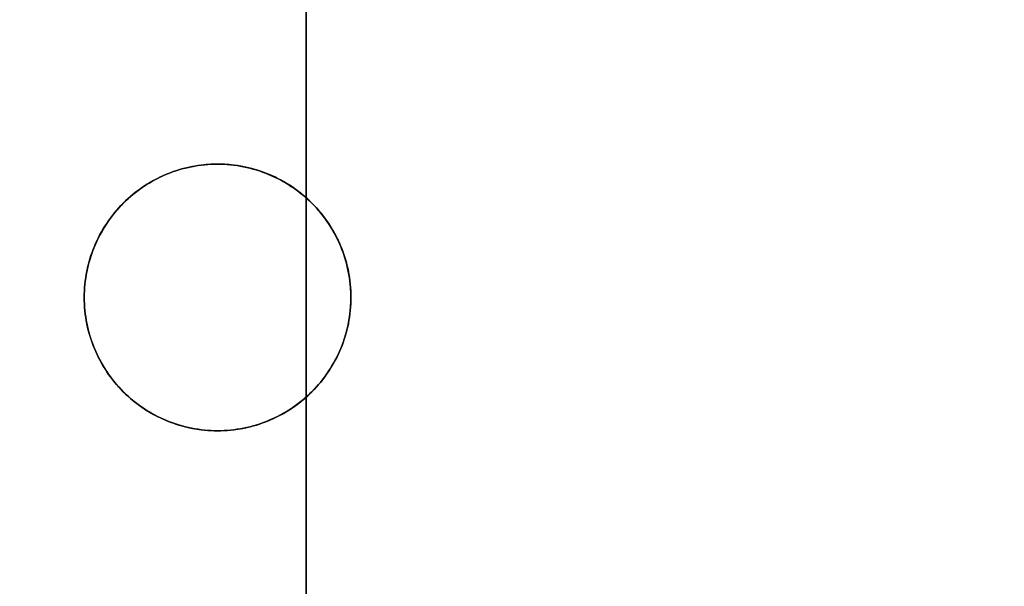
# Model space of a CAD drawing. Header units: millimetres. Extents: x -88 to 88, y -12 to 103.
# Tile 105 of 256: x -73.11 to -67.58, y 28.07 to 31.26. Entities that reach past the tile are written whole.
import ezdxf

# ---------------------------------------------------------------- set-up
doc = ezdxf.new("R2010")
doc.units = ezdxf.units.MM
doc.layers.add('Default', color=7, linetype='Continuous', true_color=0x000000)
doc.layers.add('TOP', color=7, linetype='Continuous', true_color=0xc80000)

msp = doc.modelspace()

# ---------------------------------------------------------------- linework, layer by layer
at = {"layer": 'Default', "color": 254, "true_color": 0xcad1ee}
for points in [[(-71.5012, 3.0352), (-71.5012, 98.0352)], [(-71.5012, 93.3863), (-71.5012, 25.6841)], [(-71.5012, 93.3863), (-71.5012, 25.6841)]]:
    msp.add_lwpolyline(points, dxfattribs=at)
at = {"layer": 'TOP', "color": 254, "true_color": 0xcad1ee}
for points in [[(-71.25, 29.7), (-71.2504, 29.7259), (-71.2518, 29.7517), (-71.254, 29.7775), (-71.2571, 29.8032), (-71.2611, 29.8288), (-71.266, 29.8542), (-71.2718, 29.8795), (-71.2784, 29.9045), (-71.2859, 29.9293), (-71.2943, 29.9538), (-71.3034, 29.978), (-71.3134, 30.0019), (-71.3243, 30.0254), (-71.3359, 30.0485), (-71.3483, 30.0713), (-71.3615, 30.0935), (-71.3755, 30.1153), (-71.3902, 30.1366), (-71.4056, 30.1574), (-71.4218, 30.1777), (-71.4386, 30.1973), (-71.4561, 30.2164), (-71.4743, 30.2349), (-71.493, 30.2527), (-71.5124, 30.2699), (-71.5324, 30.2864), (-71.5529, 30.3022), (-71.574, 30.3172), (-71.5955, 30.3316), (-71.6176, 30.3452), (-71.64, 30.358), (-71.663, 30.37), (-71.6863, 30.3812), (-71.71, 30.3917), (-71.734, 30.4013), (-71.7584, 30.41), (-71.7831, 30.4179), (-71.808, 30.425), (-71.8331, 30.4312), (-71.8584, 30.4365), (-71.884, 30.441), (-71.9096, 30.4445), (-71.9353, 30.4472), (-71.9612, 30.449), (-71.9871, 30.4499), (-72.0129, 30.4499), (-72.0388, 30.449), (-72.0647, 30.4472), (-72.0904, 30.4445), (-72.116, 30.441), (-72.1416, 30.4365), (-72.1669, 30.4312), (-72.192, 30.425), (-72.2169, 30.4179), (-72.2416, 30.41), (-72.266, 30.4013), (-72.29, 30.3917), (-72.3137, 30.3812), (-72.337, 30.37), (-72.36, 30.358), (-72.3824, 30.3452), (-72.4045, 30.3316), (-72.426, 30.3172), (-72.4471, 30.3022), (-72.4676, 30.2864), (-72.4876, 30.2699), (-72.507, 30.2527), (-72.5257, 30.2349), (-72.5439, 30.2164), (-72.5614, 30.1973), (-72.5782, 30.1777), (-72.5944, 30.1574), (-72.6098, 30.1366), (-72.6245, 30.1153), (-72.6385, 30.0935), (-72.6517, 30.0713), (-72.6641, 30.0485), (-72.6757, 30.0254), (-72.6866, 30.0019), (-72.6966, 29.978), (-72.7057, 29.9538), (-72.7141, 29.9293), (-72.7216, 29.9045), (-72.7282, 29.8795), (-72.734, 29.8542), (-72.7389, 29.8288), (-72.7429, 29.8032), (-72.746, 29.7775), (-72.7482, 29.7517), (-72.7496, 29.7259), (-72.75, 29.7)], [(-72.75, 29.7), (-72.7496, 29.6741), (-72.7482, 29.6483), (-72.746, 29.6225), (-72.7429, 29.5968), (-72.7389, 29.5712), (-72.734, 29.5458), (-72.7282, 29.5205), (-72.7216, 29.4955), (-72.7141, 29.4707), (-72.7057, 29.4462), (-72.6966, 29.422), (-72.6866, 29.3981), (-72.6757, 29.3746), (-72.6641, 29.3515), (-72.6517, 29.3287), (-72.6385, 29.3065), (-72.6245, 29.2847), (-72.6098, 29.2634), (-72.5944, 29.2426), (-72.5782, 29.2223), (-72.5614, 29.2027), (-72.5439, 29.1836), (-72.5257, 29.1651), (-72.507, 29.1473), (-72.4876, 29.1301), (-72.4676, 29.1136), (-72.4471, 29.0978), (-72.426, 29.0828), (-72.4045, 29.0684), (-72.3824, 29.0548), (-72.36, 29.042), (-72.337, 29.03), (-72.3137, 29.0188), (-72.29, 29.0083), (-72.266, 28.9987), (-72.2416, 28.99), (-72.2169, 28.9821), (-72.192, 28.975), (-72.1669, 28.9688), (-72.1416, 28.9635), (-72.116, 28.959), (-72.0904, 28.9555), (-72.0647, 28.9528), (-72.0388, 28.951), (-72.0129, 28.9501), (-71.9871, 28.9501), (-71.9612, 28.951), (-71.9353, 28.9528), (-71.9096, 28.9555), (-71.884, 28.959), (-71.8584, 28.9635), (-71.8331, 28.9688), (-71.808, 28.975), (-71.7831, 28.9821), (-71.7584, 28.99), (-71.734, 28.9987), (-71.71, 29.0083), (-71.6863, 29.0188), (-71.663, 29.03), (-71.64, 29.042), (-71.6176, 29.0548), (-71.5955, 29.0684), (-71.574, 29.0828), (-71.5529, 29.0978), (-71.5324, 29.1136), (-71.5124, 29.1301), (-71.493, 29.1473), (-71.4743, 29.1651), (-71.4561, 29.1836), (-71.4386, 29.2027), (-71.4218, 29.2223), (-71.4056, 29.2426), (-71.3902, 29.2634), (-71.3755, 29.2847), (-71.3615, 29.3065), (-71.3483, 29.3287), (-71.3359, 29.3515), (-71.3243, 29.3746), (-71.3134, 29.3981), (-71.3034, 29.422), (-71.2943, 29.4462), (-71.2859, 29.4707), (-71.2784, 29.4955), (-71.2718, 29.5205), (-71.266, 29.5458), (-71.2611, 29.5712), (-71.2571, 29.5968), (-71.254, 29.6225), (-71.2518, 29.6483), (-71.2504, 29.6741), (-71.25, 29.7)]]:
    msp.add_lwpolyline(points, dxfattribs=at)
at = {"layer": 'TOP', "color": 254, "true_color": 0xcad1ee, "extrusion": (1, 0, 0)}
for points in [[(30.45, 12.9706), (28.95, 12.9173)], [(30.45, 12.9707), (30.45, 13.2711)], [(28.95, 12.9174), (28.95, 13.2178)]]:
    msp.add_lwpolyline(points, dxfattribs=at)
at = {"layer": 'TOP', "color": 254, "true_color": 0xcad1ee, "extrusion": (-1.19592e-16, 1, 1.06565e-08)}
msp.add_lwpolyline([(72.75, 13.2165), (72.75, 12.9161)], dxfattribs=at)
at = {"layer": 'TOP', "color": 254, "true_color": 0xcad1ee, "extrusion": (-8.73914e-07, 1, -3.23677e-08)}
msp.add_lwpolyline([(72.75, 12.916), (71.25, 12.9716)], dxfattribs=at)
at = {"layer": 'TOP', "color": 254, "true_color": 0xcad1ee, "extrusion": (-1.65109e-16, 1, 1.26519e-08)}
msp.add_lwpolyline([(71.25, 12.9717), (71.25, 13.2721)], dxfattribs=at)
at = {"layer": 'TOP', "color": 254, "true_color": 0xcad1ee, "extrusion": (-1.92729e-06, 1, -5.11521e-08)}
msp.add_lwpolyline([(84.4726, 9.7249), (18.55, 11.4746)], dxfattribs=at)
at = {"layer": 'TOP', "color": 254, "true_color": 0xcad1ee, "extrusion": (-1.26386e-13, 1, -1.81351e-05)}
msp.add_lwpolyline([(85.9904, 12.6349), (51.597, 13.8519), (17.2177, 14.4606)], dxfattribs=at)
at = {"layer": 'TOP', "color": 254, "true_color": 0xcad1ee}
for points in [[(-71.25, 29.7, 12.9717), (-71.2502, 29.719, 12.9723), (-71.251, 29.7378, 12.973), (-71.2521, 29.7566, 12.9736), (-71.2538, 29.7752, 12.9742), (-71.2559, 29.7937, 12.9748), (-71.2584, 29.8121, 12.9753), (-71.2614, 29.8304, 12.9759), (-71.2648, 29.8485, 12.9764), (-71.2687, 29.8664, 12.9769), (-71.273, 29.8842, 12.9774), (-71.2777, 29.9018, 12.9778), (-71.2828, 29.9192, 12.9782), (-71.2883, 29.9365, 12.9787), (-71.2942, 29.9535, 12.979), (-71.3004, 29.9704, 12.9794), (-71.3071, 29.9871, 12.9798), (-71.3145, 30.0042, 12.9801), (-71.3222, 30.0211, 12.9804), (-71.3304, 30.0378, 12.9807), (-71.3389, 30.0542, 12.981), (-71.3478, 30.0704, 12.9812), (-71.3571, 30.0863, 12.9815), (-71.3668, 30.102, 12.9817), (-71.3769, 30.1174, 12.9818), (-71.3873, 30.1325, 12.982), (-71.398, 30.1474, 12.9821), (-71.4091, 30.1619, 12.9822), (-71.4206, 30.1762, 12.9823), (-71.4324, 30.1902, 12.9824), (-71.4445, 30.2039, 12.9824), (-71.4569, 30.2173, 12.9824), (-71.4697, 30.2304, 12.9824), (-71.4828, 30.2431, 12.9824), (-71.4962, 30.2556, 12.9824), (-71.5099, 30.2677, 12.9823), (-71.5238, 30.2795, 12.9822), (-71.5381, 30.2909, 12.9821), (-71.5527, 30.302, 12.9819), (-71.5675, 30.3128, 12.9818), (-71.5827, 30.3232, 12.9816), (-71.5981, 30.3332, 12.9814), (-71.6137, 30.3429, 12.9811), (-71.6297, 30.3522, 12.9809), (-71.6458, 30.3611, 12.9806), (-71.6623, 30.3697, 12.9803), (-71.6789, 30.3778, 12.98), (-71.6958, 30.3856, 12.9796), (-71.713, 30.3929, 12.9793), (-71.7296, 30.3996, 12.9789), (-71.7465, 30.4059, 12.9785), (-71.7636, 30.4118, 12.9781), (-71.7809, 30.4173, 12.9776), (-71.7983, 30.4224, 12.9771), (-71.8159, 30.4271, 12.9767), (-71.8337, 30.4313, 12.9762), (-71.8517, 30.4352, 12.9756), (-71.8698, 30.4386, 12.9751), (-71.888, 30.4416, 12.9745), (-71.9064, 30.4441, 12.9739), (-71.925, 30.4462, 12.9733), (-71.9436, 30.4479, 12.9727), (-71.9624, 30.4491, 12.972), (-71.9813, 30.4498, 12.9714), (-72.0002, 30.45, 12.9707), (-72.0187, 30.4498, 12.97), (-72.037, 30.4491, 12.9693), (-72.0554, 30.4479, 12.9685), (-72.0738, 30.4463, 12.9678), (-72.092, 30.4443, 12.9671), (-72.1103, 30.4418, 12.9663), (-72.1285, 30.4389, 12.9655), (-72.1465, 30.4355, 12.9647), (-72.1646, 30.4317, 12.9639), (-72.1825, 30.4274, 12.9631), (-72.2003, 30.4227, 12.9623), (-72.2179, 30.4176, 12.9614), (-72.2355, 30.4121, 12.9606), (-72.2529, 30.4061, 12.9597), (-72.2701, 30.3997, 12.9589), (-72.2872, 30.3928, 12.958), (-72.3041, 30.3856, 12.9571), (-72.3209, 30.3779, 12.9562), (-72.3374, 30.3698, 12.9553), (-72.3537, 30.3613, 12.9544), (-72.3698, 30.3524, 12.9535), (-72.3857, 30.3432, 12.9525), (-72.4014, 30.3335, 12.9516), (-72.4168, 30.3235, 12.9507), (-72.432, 30.313, 12.9498), (-72.4469, 30.3023, 12.9488), (-72.4615, 30.2911, 12.9479), (-72.4759, 30.2796, 12.9469), (-72.49, 30.2678, 12.946), (-72.5038, 30.2556, 12.945), (-72.5173, 30.2431, 12.9441), (-72.5304, 30.2302, 12.9432), (-72.5433, 30.2171, 12.9422), (-72.5558, 30.2036, 12.9413), (-72.568, 30.1898, 12.9403), (-72.5798, 30.1757, 12.9394), (-72.5913, 30.1613, 12.9384), (-72.6024, 30.1467, 12.9375), (-72.6132, 30.1318, 12.9366), (-72.6236, 30.1166, 12.9356), (-72.6336, 30.1012, 12.9347), (-72.6433, 30.0855, 12.9338), (-72.6526, 30.0696, 12.9329), (-72.6614, 30.0535, 12.932), (-72.6699, 30.0372, 12.9311), (-72.678, 30.0206, 12.9302), (-72.6857, 30.0039, 12.9293), (-72.6929, 29.987, 12.9285), (-72.6998, 29.9699, 12.9276), (-72.7062, 29.9526, 12.9267), (-72.7121, 29.9352, 12.9259), (-72.7177, 29.9177, 12.9251), (-72.7228, 29.9, 12.9242), (-72.7275, 29.8822, 12.9234), (-72.7317, 29.8643, 12.9226), (-72.7355, 29.8463, 12.9219), (-72.7389, 29.8282, 12.9211), (-72.7418, 29.81, 12.9203), (-72.7443, 29.7918, 12.9196), (-72.7464, 29.7735, 12.9189), (-72.748, 29.7552, 12.9181), (-72.7491, 29.7368, 12.9175), (-72.7498, 29.7184, 12.9168), (-72.75, 29.7, 12.9161)], [(-72.75, 29.7, 13.2165), (-72.7498, 29.7184, 13.2172), (-72.7491, 29.7368, 13.2178), (-72.748, 29.7552, 13.2185), (-72.7464, 29.7735, 13.2193), (-72.7443, 29.7918, 13.22), (-72.7418, 29.81, 13.2207), (-72.7389, 29.8282, 13.2215), (-72.7355, 29.8463, 13.2223), (-72.7317, 29.8643, 13.223), (-72.7275, 29.8822, 13.2238), (-72.7228, 29.9, 13.2246), (-72.7177, 29.9177, 13.2255), (-72.7121, 29.9352, 13.2263), (-72.7062, 29.9526, 13.2271), (-72.6998, 29.9699, 13.228), (-72.6929, 29.987, 13.2289), (-72.6857, 30.0039, 13.2297), (-72.678, 30.0206, 13.2306), (-72.6699, 30.0372, 13.2315), (-72.6614, 30.0535, 13.2324), (-72.6526, 30.0696, 13.2333), (-72.6433, 30.0855, 13.2342), (-72.6336, 30.1012, 13.2351), (-72.6236, 30.1166, 13.236), (-72.6132, 30.1318, 13.237), (-72.6024, 30.1467, 13.2379), (-72.5913, 30.1614, 13.2388), (-72.5798, 30.1757, 13.2398), (-72.5679, 30.1898, 13.2407), (-72.5558, 30.2036, 13.2417), (-72.5432, 30.2171, 13.2426), (-72.5304, 30.2303, 13.2436), (-72.5172, 30.2431, 13.2445), (-72.5037, 30.2556, 13.2454), (-72.49, 30.2678, 13.2464), (-72.4759, 30.2797, 13.2473), (-72.4615, 30.2912, 13.2483), (-72.4469, 30.3023, 13.2492), (-72.432, 30.3131, 13.2502), (-72.4168, 30.3235, 13.2511), (-72.4014, 30.3335, 13.252), (-72.3857, 30.3432, 13.2529), (-72.3698, 30.3524, 13.2539), (-72.3537, 30.3613, 13.2548), (-72.3374, 30.3698, 13.2557), (-72.3209, 30.3779, 13.2566), (-72.3041, 30.3856, 13.2575), (-72.2872, 30.3928, 13.2584), (-72.2701, 30.3997, 13.2592), (-72.2529, 30.4061, 13.2601), (-72.2355, 30.4121, 13.261), (-72.2179, 30.4176, 13.2618), (-72.2003, 30.4227, 13.2627), (-72.1825, 30.4274, 13.2635), (-72.1646, 30.4317, 13.2643), (-72.1466, 30.4355, 13.2651), (-72.1285, 30.4389, 13.2659), (-72.1103, 30.4418, 13.2667), (-72.092, 30.4443, 13.2675), (-72.0738, 30.4463, 13.2682), (-72.0554, 30.4479, 13.2689), (-72.037, 30.4491, 13.2697), (-72.0186, 30.4498, 13.2704), (-72.0002, 30.45, 13.2711), (-71.9813, 30.4498, 13.2718), (-71.9624, 30.4491, 13.2724), (-71.9437, 30.4479, 13.2731), (-71.925, 30.4462, 13.2737), (-71.9065, 30.4442, 13.2743), (-71.8881, 30.4416, 13.2749), (-71.8699, 30.4386, 13.2755), (-71.8518, 30.4352, 13.276), (-71.8339, 30.4314, 13.2766), (-71.8161, 30.4271, 13.2771), (-71.7985, 30.4224, 13.2775), (-71.781, 30.4173, 13.278), (-71.7638, 30.4118, 13.2784), (-71.7467, 30.4059, 13.2789), (-71.7299, 30.3997, 13.2793), (-71.7132, 30.393, 13.2796), (-71.6961, 30.3857, 13.28), (-71.6791, 30.3779, 13.2804), (-71.6625, 30.3698, 13.2807), (-71.646, 30.3612, 13.281), (-71.6299, 30.3523, 13.2813), (-71.6139, 30.343, 13.2815), (-71.5983, 30.3333, 13.2818), (-71.5829, 30.3233, 13.282), (-71.5677, 30.3129, 13.2822), (-71.5529, 30.3021, 13.2823), (-71.5383, 30.291, 13.2825), (-71.524, 30.2796, 13.2826), (-71.51, 30.2678, 13.2827), (-71.4963, 30.2557, 13.2828), (-71.4829, 30.2433, 13.2828), (-71.4698, 30.2305, 13.2828), (-71.4571, 30.2174, 13.2828), (-71.4446, 30.2041, 13.2828), (-71.4325, 30.1904, 13.2828), (-71.4207, 30.1764, 13.2827), (-71.4093, 30.1621, 13.2826), (-71.3982, 30.1475, 13.2825), (-71.3874, 30.1327, 13.2824), (-71.377, 30.1176, 13.2822), (-71.3669, 30.1022, 13.2821), (-71.3573, 30.0865, 13.2819), (-71.3479, 30.0706, 13.2816), (-71.339, 30.0544, 13.2814), (-71.3305, 30.038, 13.2811), (-71.3223, 30.0213, 13.2808), (-71.3146, 30.0044, 13.2805), (-71.3072, 29.9873, 13.2802), (-71.3005, 29.9706, 13.2798), (-71.2942, 29.9537, 13.2794), (-71.2883, 29.9367, 13.2791), (-71.2828, 29.9194, 13.2786), (-71.2777, 29.902, 13.2782), (-71.273, 29.8843, 13.2778), (-71.2687, 29.8665, 13.2773), (-71.2649, 29.8486, 13.2768), (-71.2614, 29.8305, 13.2763), (-71.2584, 29.8122, 13.2757), (-71.2559, 29.7938, 13.2752), (-71.2538, 29.7753, 13.2746), (-71.2521, 29.7566, 13.274), (-71.251, 29.7379, 13.2734), (-71.2502, 29.719, 13.2727), (-71.25, 29.7, 13.2721)], [(-71.25, 29.7, 12.9717), (-71.2502, 29.7184, 12.9723), (-71.2509, 29.7369, 12.9729), (-71.2521, 29.7553, 12.9736), (-71.2537, 29.7736, 12.9741), (-71.2558, 29.7919, 12.9747), (-71.2583, 29.8101, 12.9753), (-71.2613, 29.8283, 12.9758), (-71.2648, 29.8463, 12.9763), (-71.2686, 29.8643, 12.9768), (-71.2729, 29.8822, 12.9773), (-71.2777, 29.9, 12.9778), (-71.2828, 29.9176, 12.9782), (-71.2884, 29.9351, 12.9786), (-71.2944, 29.9525, 12.979), (-71.3008, 29.9697, 12.9794), (-71.3077, 29.9868, 12.9797), (-71.3149, 30.0037, 12.9801), (-71.3225, 30.0204, 12.9804), (-71.3306, 30.037, 12.9807), (-71.339, 30.0533, 12.981), (-71.3479, 30.0694, 12.9812), (-71.3571, 30.0853, 12.9814), (-71.3667, 30.101, 12.9816), (-71.3767, 30.1165, 12.9818), (-71.387, 30.1317, 12.982), (-71.3977, 30.1466, 12.9821), (-71.4088, 30.1613, 12.9822), (-71.4203, 30.1757, 12.9823), (-71.4321, 30.1898, 12.9824), (-71.4443, 30.2036, 12.9824), (-71.4568, 30.2171, 12.9824), (-71.4697, 30.2304, 12.9824), (-71.4829, 30.2432, 12.9824), (-71.4964, 30.2557, 12.9824), (-71.5102, 30.2679, 12.9823), (-71.5244, 30.2797, 12.9822), (-71.5388, 30.2912, 12.9821), (-71.5534, 30.3023, 12.9819), (-71.5684, 30.313, 12.9817), (-71.5836, 30.3234, 12.9816), (-71.599, 30.3333, 12.9813), (-71.6147, 30.3429, 12.9811), (-71.6306, 30.3522, 12.9808), (-71.6468, 30.361, 12.9806), (-71.6631, 30.3694, 12.9803), (-71.6796, 30.3775, 12.9799), (-71.6964, 30.3851, 12.9796), (-71.7133, 30.3923, 12.9792), (-71.7303, 30.3992, 12.9788), (-71.7476, 30.4056, 12.9784), (-71.765, 30.4116, 12.978), (-71.7825, 30.4172, 12.9776), (-71.8001, 30.4223, 12.9771), (-71.8179, 30.4271, 12.9766), (-71.8358, 30.4314, 12.9761), (-71.8538, 30.4352, 12.9756), (-71.8718, 30.4387, 12.975), (-71.89, 30.4417, 12.9745), (-71.9082, 30.4442, 12.9739), (-71.9265, 30.4463, 12.9733), (-71.9448, 30.4479, 12.9726), (-71.9632, 30.4491, 12.972), (-71.9816, 30.4498, 12.9713), (-72.0001, 30.45, 12.9707), (-72.0185, 30.4498, 12.97), (-72.0369, 30.4491, 12.9693), (-72.0553, 30.448, 12.9686), (-72.0736, 30.4464, 12.9678), (-72.0919, 30.4444, 12.9671), (-72.1101, 30.4419, 12.9663), (-72.1283, 30.439, 12.9655), (-72.1463, 30.4356, 12.9647), (-72.1643, 30.4318, 12.9639), (-72.1822, 30.4275, 12.9631), (-72.1999, 30.4229, 12.9623), (-72.2176, 30.4177, 12.9615), (-72.2351, 30.4122, 12.9606), (-72.2526, 30.4062, 12.9598), (-72.2698, 30.3998, 12.9589), (-72.287, 30.3929, 12.958), (-72.3039, 30.3857, 12.9571), (-72.3206, 30.378, 12.9562), (-72.3371, 30.3699, 12.9553), (-72.3534, 30.3615, 12.9544), (-72.3695, 30.3526, 12.9535), (-72.3854, 30.3433, 12.9526), (-72.4011, 30.3336, 12.9516), (-72.4165, 30.3236, 12.9507), (-72.4317, 30.3132, 12.9498), (-72.4467, 30.3024, 12.9488), (-72.4613, 30.2913, 12.9479), (-72.4757, 30.2798, 12.947), (-72.4898, 30.2679, 12.946), (-72.5036, 30.2558, 12.9451), (-72.5171, 30.2433, 12.9441), (-72.5302, 30.2304, 12.9432), (-72.543, 30.2173, 12.9422), (-72.5555, 30.2038, 12.9413), (-72.5677, 30.19, 12.9403), (-72.5794, 30.1759, 12.9394), (-72.5909, 30.1615, 12.9385), (-72.602, 30.1468, 12.9375), (-72.6127, 30.1319, 12.9366), (-72.623, 30.1167, 12.9357), (-72.633, 30.1012, 12.9347), (-72.6426, 30.0855, 12.9338), (-72.6518, 30.0696, 12.9329), (-72.6607, 30.0534, 12.932), (-72.6691, 30.037, 12.9311), (-72.6772, 30.0205, 12.9302), (-72.6848, 30.0037, 12.9293), (-72.6921, 29.9867, 12.9285), (-72.6989, 29.9696, 12.9276), (-72.7054, 29.9524, 12.9267), (-72.7114, 29.935, 12.9259), (-72.717, 29.9174, 12.9251), (-72.7222, 29.8997, 12.9242), (-72.7269, 29.8819, 12.9234), (-72.7313, 29.864, 12.9226), (-72.7351, 29.8461, 12.9219), (-72.7386, 29.828, 12.9211), (-72.7416, 29.8098, 12.9203), (-72.7441, 29.7916, 12.9196), (-72.7462, 29.7734, 12.9189), (-72.7479, 29.7551, 12.9181), (-72.7491, 29.7367, 12.9174), (-72.7498, 29.7184, 12.9168), (-72.75, 29.7, 12.9161)], [(-72.75, 29.7, 13.2165), (-72.7498, 29.7184, 13.2172), (-72.7491, 29.7368, 13.2178), (-72.748, 29.7551, 13.2185), (-72.7464, 29.7735, 13.2193), (-72.7443, 29.7918, 13.22), (-72.7418, 29.81, 13.2207), (-72.7389, 29.8282, 13.2215), (-72.7356, 29.8462, 13.2222), (-72.7317, 29.8643, 13.223), (-72.7275, 29.8822, 13.2238), (-72.7228, 29.9, 13.2246), (-72.7177, 29.9176, 13.2254), (-72.7122, 29.9352, 13.2263), (-72.7062, 29.9526, 13.2271), (-72.6998, 29.9698, 13.228), (-72.693, 29.9869, 13.2288), (-72.6857, 30.0039, 13.2297), (-72.678, 30.0207, 13.2306), (-72.6699, 30.0372, 13.2315), (-72.6614, 30.0536, 13.2324), (-72.6526, 30.0697, 13.2333), (-72.6433, 30.0856, 13.2342), (-72.6337, 30.1012, 13.2351), (-72.6237, 30.1166, 13.236), (-72.6133, 30.1317, 13.237), (-72.6025, 30.1466, 13.2379), (-72.5914, 30.1613, 13.2388), (-72.5799, 30.1756, 13.2398), (-72.5681, 30.1897, 13.2407), (-72.5559, 30.2035, 13.2417), (-72.5433, 30.217, 13.2426), (-72.5304, 30.2303, 13.2436), (-72.5172, 30.2432, 13.2445), (-72.5037, 30.2557, 13.2455), (-72.4899, 30.2679, 13.2464), (-72.4758, 30.2798, 13.2473), (-72.4614, 30.2913, 13.2483), (-72.4468, 30.3024, 13.2492), (-72.4319, 30.3132, 13.2502), (-72.4168, 30.3236, 13.2511), (-72.4014, 30.3336, 13.252), (-72.3857, 30.3432, 13.253), (-72.3699, 30.3525, 13.2539), (-72.3537, 30.3613, 13.2548), (-72.3374, 30.3698, 13.2557), (-72.3208, 30.3779, 13.2566), (-72.3041, 30.3856, 13.2575), (-72.2871, 30.3929, 13.2584), (-72.27, 30.3997, 13.2593), (-72.2528, 30.4061, 13.2601), (-72.2354, 30.4121, 13.261), (-72.2178, 30.4176, 13.2618), (-72.2002, 30.4227, 13.2627), (-72.1824, 30.4274, 13.2635), (-72.1645, 30.4317, 13.2643), (-72.1465, 30.4355, 13.2651), (-72.1284, 30.4389, 13.2659), (-72.1102, 30.4418, 13.2667), (-72.092, 30.4443, 13.2675), (-72.0737, 30.4463, 13.2682), (-72.0554, 30.4479, 13.2689), (-72.037, 30.4491, 13.2697), (-72.0186, 30.4498, 13.2704), (-72.0002, 30.45, 13.2711), (-71.9819, 30.4498, 13.2717), (-71.9635, 30.4491, 13.2724), (-71.9452, 30.4479, 13.273), (-71.9269, 30.4463, 13.2736), (-71.9086, 30.4442, 13.2742), (-71.8904, 30.4416, 13.2748), (-71.8722, 30.4386, 13.2754), (-71.8541, 30.4352, 13.2759), (-71.8361, 30.4313, 13.2765), (-71.8182, 30.427, 13.277), (-71.8004, 30.4222, 13.2775), (-71.7827, 30.417, 13.2779), (-71.7652, 30.4114, 13.2784), (-71.7478, 30.4054, 13.2788), (-71.7305, 30.399, 13.2792), (-71.7134, 30.3921, 13.2796), (-71.6964, 30.3848, 13.28), (-71.6796, 30.3772, 13.2803), (-71.6631, 30.3691, 13.2806), (-71.6467, 30.3607, 13.281), (-71.6305, 30.3518, 13.2812), (-71.6146, 30.3426, 13.2815), (-71.5988, 30.333, 13.2817), (-71.5834, 30.323, 13.2819), (-71.5681, 30.3127, 13.2821), (-71.5532, 30.302, 13.2823), (-71.5385, 30.2909, 13.2825), (-71.5241, 30.2795, 13.2826), (-71.51, 30.2677, 13.2827), (-71.4962, 30.2555, 13.2828), (-71.4827, 30.2431, 13.2828), (-71.4696, 30.2302, 13.2828), (-71.4567, 30.2171, 13.2828), (-71.4442, 30.2036, 13.2828), (-71.432, 30.1898, 13.2828), (-71.4202, 30.1757, 13.2827), (-71.4087, 30.1613, 13.2826), (-71.3976, 30.1467, 13.2825), (-71.3868, 30.1317, 13.2824), (-71.3764, 30.1165, 13.2822), (-71.3663, 30.1011, 13.282), (-71.3567, 30.0854, 13.2818), (-71.3474, 30.0695, 13.2816), (-71.3385, 30.0534, 13.2814), (-71.33, 30.0371, 13.2811), (-71.322, 30.0206, 13.2808), (-71.3143, 30.0038, 13.2805), (-71.3071, 29.9869, 13.2802), (-71.3002, 29.9698, 13.2798), (-71.2938, 29.9525, 13.2794), (-71.2878, 29.9351, 13.279), (-71.2822, 29.9175, 13.2786), (-71.2771, 29.8999, 13.2782), (-71.2724, 29.8821, 13.2777), (-71.2682, 29.8642, 13.2772), (-71.2644, 29.8463, 13.2767), (-71.261, 29.8282, 13.2762), (-71.2581, 29.8101, 13.2757), (-71.2556, 29.7919, 13.2751), (-71.2536, 29.7736, 13.2745), (-71.252, 29.7553, 13.2739), (-71.2509, 29.7369, 13.2733), (-71.2502, 29.7185, 13.2727), (-71.25, 29.7, 13.2721)], [(-72.75, 29.7, 12.9161), (-72.7498, 29.6816, 12.9155), (-72.7491, 29.6632, 12.9148), (-72.748, 29.6448, 12.9142), (-72.7464, 29.6265, 12.9136), (-72.7443, 29.6082, 12.9131), (-72.7418, 29.5899, 12.9125), (-72.7389, 29.5718, 12.912), (-72.7355, 29.5537, 12.9115), (-72.7317, 29.5357, 12.911), (-72.7275, 29.5178, 12.9105), (-72.7228, 29.4999, 12.91), (-72.7177, 29.4823, 12.9096), (-72.7121, 29.4647, 12.9092), (-72.7061, 29.4473, 12.9088), (-72.6997, 29.43, 12.9084), (-72.6929, 29.413, 12.9081), (-72.6856, 29.396, 12.9078), (-72.678, 29.3793, 12.9074), (-72.6699, 29.3628, 12.9072), (-72.6614, 29.3464, 12.9069), (-72.6525, 29.3303, 12.9066), (-72.6432, 29.3144, 12.9064), (-72.6336, 29.2987, 12.9062), (-72.6235, 29.2833, 12.9061), (-72.6131, 29.2681, 12.9059), (-72.6023, 29.2532, 12.9058), (-72.5912, 29.2385, 12.9057), (-72.5797, 29.2241, 12.9056), (-72.5678, 29.21, 12.9055), (-72.5556, 29.1962, 12.9055), (-72.5431, 29.1827, 12.9055), (-72.5302, 29.1696, 12.9055), (-72.517, 29.1567, 12.9055), (-72.5035, 29.1442, 12.9056), (-72.4897, 29.132, 12.9057), (-72.4756, 29.1202, 12.9058), (-72.4613, 29.1087, 12.9059), (-72.4466, 29.0975, 12.906), (-72.4317, 29.0867, 12.9062), (-72.4165, 29.0763, 12.9064), (-72.401, 29.0663, 12.9066), (-72.3854, 29.0566, 12.9069), (-72.3695, 29.0474, 12.9072), (-72.3533, 29.0385, 12.9074), (-72.337, 29.03, 12.9077), (-72.3205, 29.0219, 12.9081), (-72.3037, 29.0143, 12.9084), (-72.2868, 29.007, 12.9088), (-72.2697, 29.0002, 12.9092), (-72.2524, 28.9938, 12.9096), (-72.235, 28.9878, 12.91), (-72.2175, 28.9822, 12.9105), (-72.1998, 28.9771, 12.911), (-72.182, 28.9725, 12.9115), (-72.1641, 28.9682, 12.912), (-72.1461, 28.9644, 12.9125), (-72.128, 28.961, 12.913), (-72.1098, 28.9581, 12.9136), (-72.0915, 28.9556, 12.9142), (-72.0732, 28.9536, 12.9148), (-72.0549, 28.952, 12.9154), (-72.0365, 28.9509, 12.9161), (-72.0181, 28.9502, 12.9167), (-71.9997, 28.95, 12.9174), (-71.9813, 28.9502, 12.9181), (-71.9629, 28.9509, 12.9188), (-71.9446, 28.9521, 12.9195), (-71.9262, 28.9537, 12.9202), (-71.9079, 28.9557, 12.921), (-71.8897, 28.9582, 12.9218), (-71.8715, 28.9611, 12.9225), (-71.8534, 28.9645, 12.9233), (-71.8354, 28.9683, 12.9241), (-71.8175, 28.9726, 12.9249), (-71.7997, 28.9773, 12.9258), (-71.7821, 28.9824, 12.9266), (-71.7645, 28.9879, 12.9275), (-71.7471, 28.9939, 12.9283), (-71.7299, 29.0003, 12.9292), (-71.7128, 29.0072, 12.93), (-71.6959, 29.0144, 12.9309), (-71.6791, 29.0221, 12.9318), (-71.6626, 29.0302, 12.9327), (-71.6463, 29.0387, 12.9336), (-71.6302, 29.0476, 12.9345), (-71.6143, 29.0568, 12.9354), (-71.5986, 29.0665, 12.9364), (-71.5832, 29.0765, 12.9373), (-71.568, 29.0869, 12.9382), (-71.5531, 29.0977, 12.9391), (-71.5385, 29.1089, 12.9401), (-71.5241, 29.1203, 12.941), (-71.51, 29.1322, 12.9419), (-71.4962, 29.1444, 12.9429), (-71.4828, 29.1569, 12.9438), (-71.4696, 29.1697, 12.9448), (-71.4568, 29.1829, 12.9457), (-71.4442, 29.1964, 12.9466), (-71.4321, 29.2102, 12.9476), (-71.4202, 29.2243, 12.9485), (-71.4087, 29.2387, 12.9494), (-71.3976, 29.2533, 12.9504), (-71.3868, 29.2682, 12.9513), (-71.3764, 29.2834, 12.9522), (-71.3664, 29.2988, 12.9531), (-71.3567, 29.3145, 12.954), (-71.3474, 29.3304, 12.9549), (-71.3386, 29.3465, 12.9558), (-71.3301, 29.3628, 12.9567), (-71.322, 29.3794, 12.9576), (-71.3143, 29.3961, 12.9585), (-71.3071, 29.413, 12.9594), (-71.3002, 29.4301, 12.9602), (-71.2938, 29.4474, 12.9611), (-71.2879, 29.4648, 12.9619), (-71.2823, 29.4823, 12.9627), (-71.2772, 29.5, 12.9636), (-71.2725, 29.5178, 12.9644), (-71.2683, 29.5357, 12.9651), (-71.2645, 29.5537, 12.9659), (-71.2611, 29.5718, 12.9667), (-71.2582, 29.59, 12.9675), (-71.2557, 29.6082, 12.9682), (-71.2536, 29.6265, 12.9689), (-71.252, 29.6448, 12.9696), (-71.2509, 29.6632, 12.9703), (-71.2502, 29.6816, 12.971), (-71.25, 29.7, 12.9717)], [(-71.25, 29.7, 13.2721), (-71.2502, 29.6816, 13.2714), (-71.2509, 29.6632, 13.2707), (-71.252, 29.6448, 13.27), (-71.2536, 29.6265, 13.2693), (-71.2557, 29.6082, 13.2686), (-71.2582, 29.59, 13.2678), (-71.2611, 29.5718, 13.2671), (-71.2645, 29.5537, 13.2663), (-71.2683, 29.5357, 13.2655), (-71.2725, 29.5178, 13.2647), (-71.2772, 29.5, 13.2639), (-71.2823, 29.4823, 13.2631), (-71.2879, 29.4648, 13.2623), (-71.2938, 29.4474, 13.2615), (-71.3002, 29.4301, 13.2606), (-71.3071, 29.413, 13.2598), (-71.3143, 29.3961, 13.2589), (-71.322, 29.3794, 13.258), (-71.3301, 29.3628, 13.2571), (-71.3386, 29.3465, 13.2562), (-71.3474, 29.3304, 13.2553), (-71.3567, 29.3145, 13.2544), (-71.3664, 29.2988, 13.2535), (-71.3764, 29.2834, 13.2526), (-71.3868, 29.2682, 13.2517), (-71.3976, 29.2533, 13.2508), (-71.4087, 29.2387, 13.2498), (-71.4202, 29.2243, 13.2489), (-71.432, 29.2102, 13.248), (-71.4442, 29.1964, 13.247), (-71.4567, 29.1829, 13.2461), (-71.4696, 29.1698, 13.2452), (-71.4827, 29.1569, 13.2442), (-71.4962, 29.1444, 13.2433), (-71.51, 29.1322, 13.2423), (-71.5241, 29.1204, 13.2414), (-71.5385, 29.1089, 13.2405), (-71.5531, 29.0977, 13.2395), (-71.568, 29.087, 13.2386), (-71.5832, 29.0765, 13.2377), (-71.5986, 29.0665, 13.2367), (-71.6143, 29.0568, 13.2358), (-71.6302, 29.0476, 13.2349), (-71.6463, 29.0387, 13.234), (-71.6626, 29.0302, 13.2331), (-71.6791, 29.0221, 13.2322), (-71.6959, 29.0144, 13.2313), (-71.7128, 29.0072, 13.2304), (-71.7299, 29.0003, 13.2296), (-71.7471, 28.9939, 13.2287), (-71.7645, 28.9879, 13.2278), (-71.7821, 28.9824, 13.227), (-71.7997, 28.9773, 13.2262), (-71.8175, 28.9726, 13.2253), (-71.8354, 28.9683, 13.2245), (-71.8534, 28.9645, 13.2237), (-71.8715, 28.9611, 13.2229), (-71.8897, 28.9582, 13.2222), (-71.9079, 28.9557, 13.2214), (-71.9262, 28.9537, 13.2206), (-71.9446, 28.9521, 13.2199), (-71.9629, 28.9509, 13.2192), (-71.9813, 28.9502, 13.2185), (-71.9997, 28.95, 13.2178), (-72.0187, 28.9502, 13.2171), (-72.0376, 28.9509, 13.2164), (-72.0563, 28.9521, 13.2158), (-72.0749, 28.9538, 13.2151), (-72.0935, 28.9558, 13.2145), (-72.1118, 28.9584, 13.2139), (-72.1301, 28.9614, 13.2134), (-72.1482, 28.9648, 13.2128), (-72.1661, 28.9686, 13.2123), (-72.1839, 28.9729, 13.2118), (-72.2015, 28.9776, 13.2113), (-72.219, 28.9827, 13.2108), (-72.2362, 28.9882, 13.2104), (-72.2533, 28.9941, 13.21), (-72.2701, 29.0003, 13.2096), (-72.2868, 29.007, 13.2092), (-72.3039, 29.0143, 13.2088), (-72.3209, 29.0221, 13.2084), (-72.3375, 29.0302, 13.2081), (-72.354, 29.0388, 13.2078), (-72.3701, 29.0477, 13.2075), (-72.3861, 29.057, 13.2072), (-72.4017, 29.0667, 13.207), (-72.4171, 29.0767, 13.2068), (-72.4323, 29.0871, 13.2066), (-72.4471, 29.0979, 13.2064), (-72.4617, 29.109, 13.2063), (-72.476, 29.1204, 13.2061), (-72.49, 29.1322, 13.206), (-72.5037, 29.1443, 13.206), (-72.5171, 29.1567, 13.2059), (-72.5302, 29.1695, 13.2059), (-72.5429, 29.1826, 13.2059), (-72.5554, 29.1959, 13.2059), (-72.5675, 29.2096, 13.2059), (-72.5793, 29.2236, 13.206), (-72.5907, 29.2379, 13.206), (-72.6018, 29.2525, 13.2061), (-72.6126, 29.2673, 13.2063), (-72.623, 29.2824, 13.2064), (-72.6331, 29.2978, 13.2066), (-72.6427, 29.3135, 13.2068), (-72.6521, 29.3294, 13.207), (-72.661, 29.3456, 13.2072), (-72.6695, 29.362, 13.2075), (-72.6777, 29.3787, 13.2078), (-72.6854, 29.3956, 13.2081), (-72.6928, 29.4127, 13.2084), (-72.6995, 29.4294, 13.2088), (-72.7058, 29.4463, 13.2092), (-72.7117, 29.4633, 13.2095), (-72.7172, 29.4806, 13.2099), (-72.7223, 29.498, 13.2104), (-72.727, 29.5157, 13.2108), (-72.7313, 29.5335, 13.2113), (-72.7351, 29.5514, 13.2118), (-72.7386, 29.5695, 13.2123), (-72.7416, 29.5878, 13.2128), (-72.7441, 29.6062, 13.2134), (-72.7462, 29.6247, 13.214), (-72.7479, 29.6434, 13.2146), (-72.749, 29.6621, 13.2152), (-72.7498, 29.681, 13.2158), (-72.75, 29.7, 13.2165)], [(-72.75, 29.7, 12.9161), (-72.7498, 29.6816, 12.9155), (-72.7491, 29.6632, 12.9148), (-72.748, 29.6448, 12.9142), (-72.7464, 29.6265, 12.9136), (-72.7443, 29.6082, 12.9131), (-72.7418, 29.5899, 12.9125), (-72.7389, 29.5718, 12.912), (-72.7355, 29.5537, 12.9115), (-72.7317, 29.5357, 12.911), (-72.7275, 29.5177, 12.9105), (-72.7228, 29.4999, 12.91), (-72.7177, 29.4823, 12.9096), (-72.7121, 29.4647, 12.9092), (-72.7061, 29.4473, 12.9088), (-72.6997, 29.43, 12.9084), (-72.6929, 29.4129, 12.908), (-72.6856, 29.396, 12.9077), (-72.6779, 29.3792, 12.9074), (-72.6699, 29.3627, 12.9071), (-72.6614, 29.3463, 12.9069), (-72.6525, 29.3302, 12.9066), (-72.6433, 29.3143, 12.9064), (-72.6336, 29.2987, 12.9062), (-72.6236, 29.2833, 12.906), (-72.6132, 29.2682, 12.9059), (-72.6025, 29.2533, 12.9058), (-72.5914, 29.2387, 12.9056), (-72.5799, 29.2243, 12.9056), (-72.568, 29.2103, 12.9055), (-72.5558, 29.1965, 12.9055), (-72.5433, 29.1829, 12.9055), (-72.5304, 29.1697, 12.9055), (-72.5172, 29.1568, 12.9055), (-72.5037, 29.1443, 12.9056), (-72.4899, 29.1321, 12.9056), (-72.4758, 29.1202, 12.9058), (-72.4614, 29.1087, 12.9059), (-72.4468, 29.0976, 12.906), (-72.4319, 29.0868, 12.9062), (-72.4168, 29.0764, 12.9064), (-72.4014, 29.0664, 12.9066), (-72.3857, 29.0568, 12.9069), (-72.3699, 29.0475, 12.9071), (-72.3537, 29.0387, 12.9074), (-72.3374, 29.0302, 12.9077), (-72.3209, 29.0221, 12.908), (-72.3041, 29.0144, 12.9084), (-72.2871, 29.0071, 12.9088), (-72.2701, 29.0003, 12.9092), (-72.2528, 28.9939, 12.9096), (-72.2354, 28.9879, 12.91), (-72.2179, 28.9824, 12.9105), (-72.2002, 28.9773, 12.9109), (-72.1824, 28.9726, 12.9114), (-72.1645, 28.9683, 12.9119), (-72.1465, 28.9645, 12.9125), (-72.1284, 28.9611, 12.913), (-72.1102, 28.9582, 12.9136), (-72.0919, 28.9557, 12.9142), (-72.0736, 28.9537, 12.9148), (-72.0553, 28.9521, 12.9154), (-72.0369, 28.9509, 12.916), (-72.0186, 28.9502, 12.9167), (-72.0002, 28.95, 12.9174), (-71.9818, 28.9502, 12.9181), (-71.9634, 28.9509, 12.9188), (-71.9451, 28.9521, 12.9195), (-71.9268, 28.9537, 12.9202), (-71.9085, 28.9558, 12.921), (-71.8903, 28.9584, 12.9217), (-71.8722, 28.9614, 12.9225), (-71.8541, 28.9648, 12.9233), (-71.8361, 28.9687, 12.9241), (-71.8182, 28.973, 12.9249), (-71.8004, 28.9778, 12.9258), (-71.7827, 28.983, 12.9266), (-71.7652, 28.9886, 12.9274), (-71.7477, 28.9946, 12.9283), (-71.7305, 29.001, 12.9292), (-71.7134, 29.0079, 12.93), (-71.6964, 29.0151, 12.9309), (-71.6796, 29.0228, 12.9318), (-71.6631, 29.0309, 12.9327), (-71.6467, 29.0393, 12.9336), (-71.6305, 29.0481, 12.9345), (-71.6146, 29.0574, 12.9354), (-71.5989, 29.067, 12.9364), (-71.5834, 29.0769, 12.9373), (-71.5682, 29.0873, 12.9382), (-71.5532, 29.098, 12.9391), (-71.5385, 29.1091, 12.9401), (-71.5241, 29.1205, 12.941), (-71.51, 29.1323, 12.9419), (-71.4962, 29.1444, 12.9429), (-71.4828, 29.1569, 12.9438), (-71.4696, 29.1697, 12.9448), (-71.4568, 29.1829, 12.9457), (-71.4443, 29.1964, 12.9466), (-71.4321, 29.2102, 12.9476), (-71.4202, 29.2242, 12.9485), (-71.4088, 29.2386, 12.9494), (-71.3976, 29.2533, 12.9504), (-71.3869, 29.2682, 12.9513), (-71.3765, 29.2833, 12.9522), (-71.3664, 29.2988, 12.9531), (-71.3568, 29.3144, 12.954), (-71.3475, 29.3303, 12.955), (-71.3386, 29.3464, 12.9559), (-71.3301, 29.3627, 12.9567), (-71.3221, 29.3793, 12.9576), (-71.3144, 29.396, 12.9585), (-71.3071, 29.4129, 12.9594), (-71.3003, 29.43, 12.9602), (-71.2938, 29.4473, 12.9611), (-71.2878, 29.4648, 12.9619), (-71.2823, 29.4823, 12.9627), (-71.2771, 29.5, 12.9636), (-71.2725, 29.5178, 12.9644), (-71.2682, 29.5356, 12.9652), (-71.2644, 29.5536, 12.9659), (-71.261, 29.5717, 12.9667), (-71.2581, 29.5898, 12.9675), (-71.2556, 29.608, 12.9682), (-71.2536, 29.6263, 12.9689), (-71.252, 29.6447, 12.9696), (-71.2509, 29.6631, 12.9703), (-71.2502, 29.6815, 12.971), (-71.25, 29.7, 12.9717)], [(-71.25, 29.7, 13.2721), (-71.2502, 29.6816, 13.2714), (-71.2509, 29.6631, 13.2707), (-71.2521, 29.6448, 13.27), (-71.2537, 29.6264, 13.2693), (-71.2558, 29.6081, 13.2686), (-71.2583, 29.5899, 13.2678), (-71.2613, 29.5717, 13.2671), (-71.2648, 29.5537, 13.2663), (-71.2686, 29.5357, 13.2655), (-71.2729, 29.5178, 13.2647), (-71.2776, 29.5, 13.2639), (-71.2828, 29.4824, 13.2631), (-71.2884, 29.4649, 13.2623), (-71.2944, 29.4475, 13.2615), (-71.3008, 29.4303, 13.2606), (-71.3076, 29.4132, 13.2598), (-71.3149, 29.3963, 13.2589), (-71.3225, 29.3796, 13.258), (-71.3306, 29.3631, 13.2571), (-71.339, 29.3467, 13.2562), (-71.3478, 29.3306, 13.2553), (-71.3571, 29.3147, 13.2544), (-71.3667, 29.299, 13.2535), (-71.3766, 29.2836, 13.2526), (-71.387, 29.2684, 13.2517), (-71.3977, 29.2534, 13.2508), (-71.4088, 29.2387, 13.2498), (-71.4203, 29.2243, 13.2489), (-71.4321, 29.2102, 13.248), (-71.4443, 29.1964, 13.247), (-71.4568, 29.1829, 13.2461), (-71.4697, 29.1696, 13.2451), (-71.483, 29.1566, 13.2442), (-71.4966, 29.144, 13.2432), (-71.5105, 29.1317, 13.2423), (-71.5247, 29.1198, 13.2414), (-71.5391, 29.1083, 13.2404), (-71.5538, 29.0971, 13.2395), (-71.5688, 29.0864, 13.2385), (-71.5839, 29.076, 13.2376), (-71.5993, 29.066, 13.2367), (-71.615, 29.0564, 13.2358), (-71.6308, 29.0472, 13.2349), (-71.6469, 29.0383, 13.234), (-71.6631, 29.0299, 13.2331), (-71.6796, 29.0219, 13.2322), (-71.6962, 29.0143, 13.2313), (-71.713, 29.0071, 13.2304), (-71.73, 29.0003, 13.2295), (-71.7472, 28.9939, 13.2287), (-71.7645, 28.9879, 13.2278), (-71.7819, 28.9824, 13.227), (-71.7995, 28.9773, 13.2262), (-71.8173, 28.9726, 13.2253), (-71.8351, 28.9683, 13.2245), (-71.8531, 28.9645, 13.2237), (-71.8712, 28.9611, 13.2229), (-71.8893, 28.9582, 13.2222), (-71.9076, 28.9557, 13.2214), (-71.926, 28.9537, 13.2206), (-71.9444, 28.9521, 13.2199), (-71.9629, 28.9509, 13.2192), (-71.9815, 28.9502, 13.2185), (-72.0001, 28.95, 13.2178), (-72.0186, 28.9502, 13.2171), (-72.037, 28.9509, 13.2164), (-72.0554, 28.952, 13.2158), (-72.0737, 28.9536, 13.2152), (-72.0919, 28.9557, 13.2146), (-72.1101, 28.9581, 13.214), (-72.1283, 28.961, 13.2134), (-72.1463, 28.9644, 13.2129), (-72.1643, 28.9682, 13.2123), (-72.1822, 28.9724, 13.2118), (-72.1999, 28.9771, 13.2113), (-72.2176, 28.9822, 13.2109), (-72.2351, 28.9878, 13.2104), (-72.2525, 28.9938, 13.21), (-72.2698, 29.0002, 13.2096), (-72.2869, 29.007, 13.2092), (-72.3038, 29.0143, 13.2088), (-72.3205, 29.022, 13.2084), (-72.3371, 29.03, 13.2081), (-72.3534, 29.0385, 13.2078), (-72.3695, 29.0474, 13.2075), (-72.3854, 29.0567, 13.2073), (-72.4011, 29.0663, 13.207), (-72.4165, 29.0764, 13.2068), (-72.4317, 29.0868, 13.2066), (-72.4466, 29.0976, 13.2064), (-72.4613, 29.1087, 13.2063), (-72.4757, 29.1202, 13.2062), (-72.4898, 29.132, 13.206), (-72.5036, 29.1442, 13.206), (-72.5171, 29.1567, 13.2059), (-72.5302, 29.1696, 13.2059), (-72.543, 29.1827, 13.2059), (-72.5555, 29.1962, 13.2059), (-72.5677, 29.21, 13.2059), (-72.5794, 29.2241, 13.206), (-72.5909, 29.2385, 13.2061), (-72.6019, 29.2532, 13.2062), (-72.6127, 29.2681, 13.2063), (-72.623, 29.2833, 13.2065), (-72.633, 29.2988, 13.2066), (-72.6426, 29.3145, 13.2068), (-72.6518, 29.3304, 13.207), (-72.6606, 29.3466, 13.2073), (-72.6691, 29.363, 13.2076), (-72.6771, 29.3796, 13.2078), (-72.6848, 29.3963, 13.2082), (-72.6921, 29.4133, 13.2085), (-72.6989, 29.4304, 13.2088), (-72.7054, 29.4476, 13.2092), (-72.7114, 29.4651, 13.2096), (-72.717, 29.4826, 13.21), (-72.7222, 29.5003, 13.2105), (-72.7269, 29.5181, 13.2109), (-72.7313, 29.536, 13.2114), (-72.7351, 29.554, 13.2119), (-72.7386, 29.572, 13.2124), (-72.7416, 29.5902, 13.2129), (-72.7441, 29.6084, 13.2135), (-72.7462, 29.6267, 13.214), (-72.7479, 29.645, 13.2146), (-72.7491, 29.6633, 13.2152), (-72.7498, 29.6816, 13.2159), (-72.75, 29.7, 13.2165)]]:
    msp.add_polyline3d(points, dxfattribs=at)

doc.saveas('drawing.dxf')
